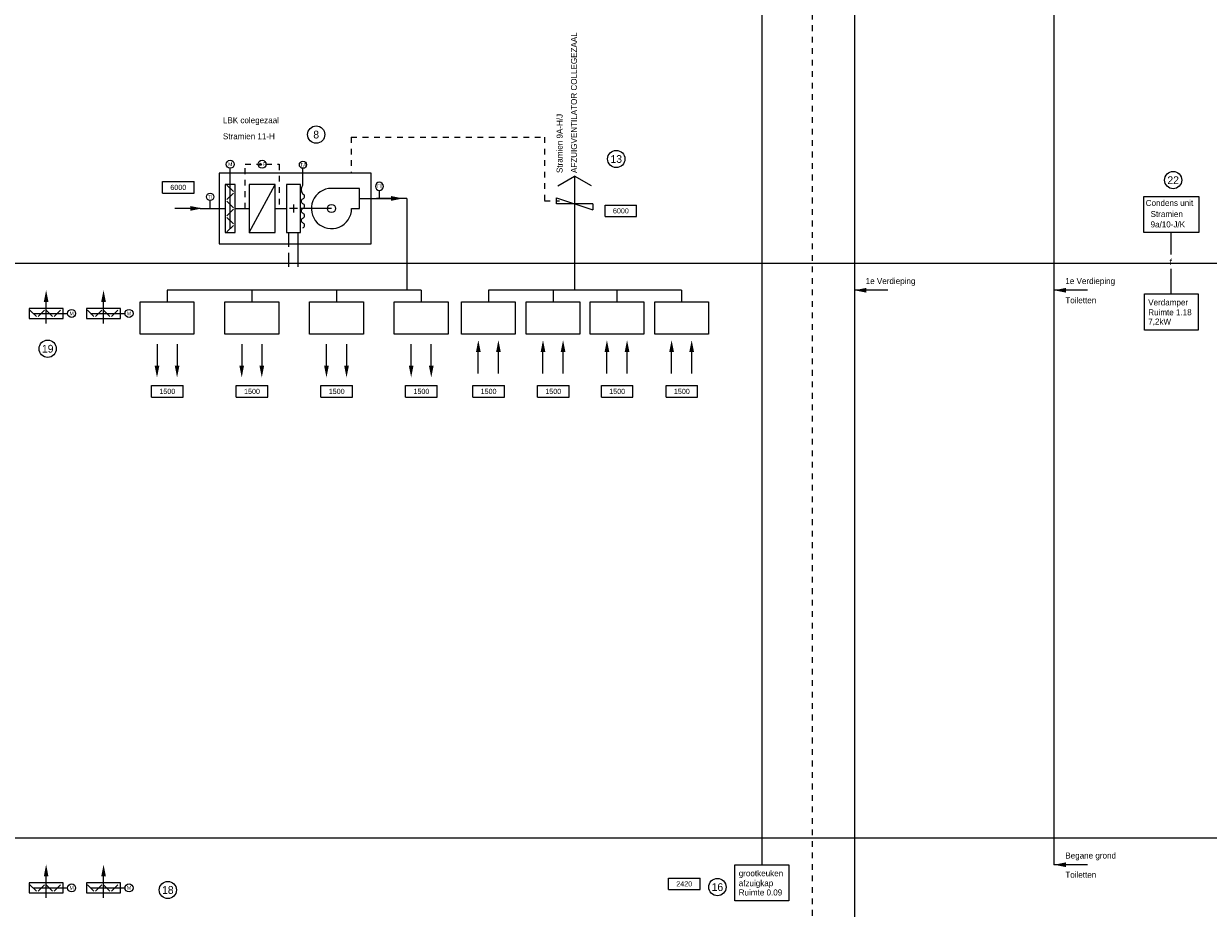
# Model space of a CAD drawing. Extents: x -490 to 1189, y 0 to 841.
# Tile 9 of 28: x 343 to 755, y 302 to 610. Entities that reach past the tile are written whole.
import ezdxf
from ezdxf.enums import TextEntityAlignment as Align

# ---------------------------------------------------------------- set-up
doc = ezdxf.new("R2010")
doc.units = 0
for name, pattern in [('2322107', [2000, 1000, 1000]), ('2322108', [7, 5, -2]), ('2322140', [45, 40, -5]), ('STABI22', [4, 2, -2])]:
    doc.linetypes.add(name, pattern=pattern)
doc.layers.get('0').update_dxf_attribs({"linetype": 'CONTINUOUS'})
for name, color, linetype in [('WL$1----', 3, 'CONTINUOUS'), ('WL5448--', 4, 'CONTINUOUS'), ('WL561---', 4, 'CONTINUOUS'), ('WL561---_AANVOER', 4, 'CONTINUOUS'), ('WL561---_RETOUR', 4, 'CONTINUOUS'), ('WL570---_TOEVOER', 3, 'CONTINUOUS'), ('WM561---', 1, 'CONTINUOUS')]:
    doc.layers.add(name, color=color, linetype=linetype)
doc.styles.add('BURO-018', font='BUROFONT.shx', dxfattribs={"height": 1.8})
doc.styles.add('BURO-025', font='BUROFONT.shx', dxfattribs={"height": 2.5})

# ---------------------------------------------------------------- blocks, each defined once
blk = doc.blocks.new('2322618')
at = {"color": 0, "linetype": 'CONTINUOUS'}
for p in [(-7, 7), (7, 7)]:
    blk.add_line(p, (0, 11.04), dxfattribs=at)
blk = doc.blocks.new('2322615')
at = {"color": 0, "linetype": 'CONTINUOUS'}
for p, q in [((-2.5, -7.5), (2.5, 7.5)), ((0, 7.5), (2.5, 7.5)), ((0, 7.5), (0, -7.5)), ((0, -7.5), (-2.5, -7.5))]:
    blk.add_line(p, q, dxfattribs=at)
at = {"color": 0, "linetype": 'CONTINUOUS', "style": 'BURO-018', "flags": 1}
blk.add_attdef('W_ID', (0, 0), '', height=1.8, dxfattribs=at)
blk = doc.blocks.new('30486013')
at = {"color": 0, "linetype": 'CONTINUOUS'}
blk.add_circle((0, 0), 2, dxfattribs=at)
at = {"color": 0, "linetype": 'CONTINUOUS', "style": 'BURO-018', "flags": 1}
blk.add_attdef('CV_MATCODE', (0, 0), '', height=1.8, dxfattribs=at)
blk = doc.blocks.new('3048601')
at = {"color": 0, "linetype": 'CONTINUOUS'}
blk.add_circle((0, 0), 2, dxfattribs=at)
at = {"color": 0, "linetype": 'CONTINUOUS', "style": 'BURO-018', "flags": 1}
blk.add_attdef('CV_MATCODE', (0, 0), '', height=1.8, dxfattribs=at)
blk = doc.blocks.new('AL-RNR')
at = {"color": 0, "linetype": 'CONTINUOUS'}
for p, q in [((-5.5, 2), (5.5, 2)), ((-5.5, -2), (-5.5, 2)), ((5.5, -2), (5.5, 2)), ((-5.5, -2), (5.5, -2))]:
    blk.add_line(p, q, dxfattribs=at)

msp = doc.modelspace()

# ---------------------------------------------------------------- hatches: boundary and pattern name
at = {"layer": 'WL561---'}
for points in [[(470.75, 549.75), (474.87, 548.92), (470.75, 548.1), (470.75, 548.92)], [(400.79, 546.27), (404.91, 545.45), (400.79, 544.62), (400.79, 545.45)]]:
    msp.add_hatch(color=5, dxfattribs=at).paths.add_polyline_path(points)
at = {"layer": 'WL570---_TOEVOER', "linetype": 'CONTINUOUS'}
for color, points in [(6, [(349.76, 512.88), (350.58, 517), (351.4, 512.88), (350.58, 512.88)]), (6, [(369.76, 512.88), (370.58, 517), (371.4, 512.88), (370.58, 512.88)]), (6, [(636.23, 516.14), (632.11, 516.96), (636.23, 517.78), (636.23, 516.96)]), (6, [(705.77, 516.14), (701.65, 516.96), (705.77, 517.78), (705.77, 516.96)]), (6, [(500.29, 495.46), (501.11, 499.58), (501.93, 495.46), (501.11, 495.46)]), (6, [(507.29, 495.46), (508.11, 499.58), (508.93, 495.46), (508.11, 495.46)]), (6, [(522.8, 495.46), (523.63, 499.58), (524.45, 495.46), (523.63, 495.46)]), (6, [(529.8, 495.46), (530.63, 499.58), (531.45, 495.46), (530.63, 495.46)]), (6, [(545.08, 495.46), (545.91, 499.58), (546.73, 495.46), (545.91, 495.46)]), (6, [(552.08, 495.46), (552.91, 499.58), (553.73, 495.46), (552.91, 495.46)]), (6, [(567.6, 495.46), (568.42, 499.58), (569.25, 495.46), (568.42, 495.46)]), (6, [(574.6, 495.46), (575.42, 499.58), (576.25, 495.46), (575.42, 495.46)]), (5, [(390.02, 490.73), (389.19, 486.6), (388.37, 490.73), (389.19, 490.73)]), (5, [(397.02, 490.73), (396.19, 486.6), (395.37, 490.73), (396.19, 490.73)]), (5, [(419.52, 490.73), (418.7, 486.6), (417.87, 490.73), (418.7, 490.73)]), (5, [(426.52, 490.73), (425.7, 486.6), (424.87, 490.73), (425.7, 490.73)]), (5, [(447.39, 490.73), (448.22, 486.6), (449.04, 490.73), (448.22, 490.73)]), (5, [(456.03, 490.73), (455.2, 486.6), (454.38, 490.73), (455.2, 490.73)]), (5, [(476.9, 490.73), (477.72, 486.6), (478.54, 490.73), (477.72, 490.73)]), (5, [(483.9, 490.73), (484.72, 486.6), (485.54, 490.73), (484.72, 490.73)]), (6, [(705.77, 316.14), (701.65, 316.96), (705.77, 317.78), (705.77, 316.96)]), (6, [(349.76, 312.88), (350.58, 317), (351.4, 312.88), (350.58, 312.88)]), (6, [(369.76, 312.88), (370.58, 317), (371.4, 312.88), (370.58, 312.88)])]:
    msp.add_hatch(color=color, dxfattribs=at).paths.add_polyline_path(points)

# ---------------------------------------------------------------- linework, layer by layer
at = {"layer": 'WL5448--', "color": 1, "linetype": '2322140'}
for p, q in [((742.47, 529.4), (742.47, 537.06)), ((742.47, 515.69), (742.47, 524.43))]:
    msp.add_line(p, q, dxfattribs=at)
at = {"layer": 'WL561---', "color": 6}
for p, q in [((599.85, 800.97), (599.85, 316.96)), ((701.61, 800.97), (701.61, 316.96)), ((632.07, 779.75), (632.07, 282.53)), ((534.65, 556.7), (534.65, 517.03)), ((504.6, 517.03), (504.6, 512.89)), ((571.92, 517.03), (504.6, 517.03)), ((527.12, 517.03), (527.12, 512.89)), ((549.4, 517.03), (549.4, 512.89)), ((571.92, 517.03), (571.92, 512.89))]:
    msp.add_line(p, q, dxfattribs=at)
at = {"layer": 'WL561---', "color": 3}
for p, q in [((414.69, 538.42), (414.69, 559.42)), ((413.57, 553.53), (415.8, 551.3)), ((421.26, 537.02), (430.36, 553.82)), ((413.57, 548.5), (415.8, 550.73)), ((466.66, 548.93), (466.66, 551.73)), ((407.72, 545.42), (407.72, 548.22)), ((413.57, 547.93), (415.8, 545.7)), ((413.57, 542.9), (415.8, 545.13)), ((438.11, 545.42), (435.31, 545.42)), ((436.71, 546.82), (436.71, 544.02)), ((413.57, 542.33), (415.8, 540.1)), ((413.57, 537.3), (415.8, 539.53))]:
    msp.add_line(p, q, dxfattribs=at)
at = {"layer": 'WL561---', "color": 1, "linetype": 'STABI22'}
for p, q in [((427.21, 560.82), (431.76, 560.82)), ((431.76, 560.82), (431.76, 545.42))]:
    msp.add_line(p, q, dxfattribs=at)
at = {"layer": 'WL561---', "color": 8, "linetype": 'CONTINUOUS'}
for p, q in [((-439.09, 526.38), (1169.51, 526.38)), ((-439.09, 326.38), (1155.94, 326.38))]:
    msp.add_line(p, q, dxfattribs=at)
at = {"layer": 'WL561---', "color": 5}
for p, q in [((481.21, 517.03), (392.7, 517.03)), ((392.7, 517.03), (392.7, 512.89)), ((422.21, 517.03), (422.21, 512.89)), ((451.71, 517.03), (451.71, 512.89)), ((481.21, 517.03), (481.21, 512.89))]:
    msp.add_line(p, q, dxfattribs=at)
at = {"layer": 'WL561---', "color": 1}
msp.add_lwpolyline([(425.55, 560.46), (424.76, 560.46), (425.15, 561.15)], close=True, dxfattribs=at)
at = {"layer": 'WL561---', "color": 1, "linetype": 'STABI22'}
msp.add_lwpolyline([(419.86, 545.42), (419.86, 560.82), (424.41, 560.82)], dxfattribs=at)
at = {"layer": 'WL561---', "color": 3}
msp.add_lwpolyline([(440.03, 538.7, 0.666667), (440.03, 540.38, -0.666667), (440.03, 542.06, 0.666667), (440.03, 543.74, -0.666667), (440.03, 545.42, 0.666667), (440.03, 547.1, -0.666667), (440.03, 548.78, 0.666667), (440.03, 550.46, -0.363636), (440.03, 553.54), (440.03, 559.42)], format="xyb", dxfattribs=at)
msp.add_lwpolyline([(416.44, 537.02), (416.44, 553.82), (412.94, 553.82), (412.94, 537.02)], close=True, dxfattribs=at)
msp.add_lwpolyline([(459.77, 552.42), (449.97, 552.42, 2.414214), (456.97, 545.42), (459.77, 545.42)], format="xyb", close=True, dxfattribs=at)
for centre, radius in [((425.81, 560.82), 1.4), ((440.03, 560.67), 1.25), ((407.72, 549.47), 1.25), ((449.97, 545.42), 1.4)]:
    msp.add_circle(centre, radius, dxfattribs=at)
at = {"layer": 'WL561---_AANVOER', "color": 10, "linetype": '2322107'}
msp.add_line((438.23, 537.02), (438.23, 525.12), dxfattribs=at)
at = {"layer": 'WL561---_RETOUR', "linetype": '2322108'}
msp.add_line((435.01, 537.02), (435.01, 525.12), dxfattribs=at)
at = {"layer": 'WL561---_RETOUR', "color": 7}
for points in [[(410.84, 557.67), (410.84, 533.17), (463.75, 533.17), (463.75, 557.67)], [(383.32, 512.89), (402.08, 512.89), (402.08, 501.71), (383.32, 501.71)], [(412.82, 512.89), (431.59, 512.89), (431.59, 501.71), (412.82, 501.71)], [(442.33, 512.89), (461.09, 512.89), (461.09, 501.71), (442.33, 501.71)], [(471.83, 512.89), (490.59, 512.89), (490.59, 501.71), (471.83, 501.71)], [(495.22, 512.89), (513.98, 512.89), (513.98, 501.71), (495.22, 501.71)], [(517.74, 512.89), (536.5, 512.89), (536.5, 501.71), (517.74, 501.71)], [(540.02, 512.89), (558.78, 512.89), (558.78, 501.71), (540.02, 501.71)], [(562.54, 512.89), (581.3, 512.89), (581.3, 501.71), (562.54, 501.71)], [(590.47, 316.96), (609.24, 316.96), (609.24, 304.38), (590.47, 304.38)]]:
    msp.add_lwpolyline(points, close=True, dxfattribs=at)
at = {"layer": 'WL561---_RETOUR', "color": 7, "linetype": 'CONTINUOUS'}
for points in [[(732.88, 549.64), (752.07, 549.64), (752.07, 537.06), (732.88, 537.06)], [(733.09, 515.69), (751.86, 515.69), (751.86, 503.11), (733.09, 503.11)]]:
    msp.add_lwpolyline(points, close=True, dxfattribs=at)
at = {"layer": 'WL570---_TOEVOER', "color": 5, "linetype": 'CONTINUOUS'}
for p, q in [((459.69, 548.93), (471.06, 548.93)), ((476.23, 548.93), (465.67, 548.93)), ((476.23, 548.93), (476.23, 517.03)), ((404.23, 545.42), (395.41, 545.42)), ((404.23, 545.42), (412.84, 545.42)), ((416.44, 545.42), (421.26, 545.42)), ((430.36, 545.42), (434.26, 545.42)), ((449.97, 545.42), (439.16, 545.42)), ((389.2, 498.21), (389.2, 487.98)), ((396.2, 498.21), (396.2, 487.98)), ((418.71, 498.21), (418.71, 487.98)), ((425.71, 498.21), (425.71, 487.98)), ((448.21, 487.98), (448.21, 498.21)), ((455.21, 498.21), (455.21, 487.98)), ((477.71, 487.98), (477.71, 498.21)), ((484.71, 487.98), (484.71, 498.21))]:
    msp.add_line(p, q, dxfattribs=at)
at = {"layer": 'WL570---_TOEVOER', "color": 6, "linetype": 'CONTINUOUS'}
for p, q in [((471.06, 548.93), (471.09, 548.93)), ((416.44, 545.42), (421.26, 545.42)), ((643.72, 516.95), (632.07, 516.95)), ((713.26, 516.95), (701.61, 516.95)), ((350.57, 505.4), (350.57, 515.63)), ((370.57, 505.4), (370.57, 515.63)), ((501.1, 487.98), (501.1, 498.21)), ((508.1, 487.98), (508.1, 498.21)), ((523.62, 487.98), (523.62, 498.21)), ((530.62, 487.98), (530.62, 498.21)), ((545.9, 487.98), (545.9, 498.21)), ((552.9, 487.98), (552.9, 498.21)), ((568.42, 487.98), (568.42, 498.21)), ((575.42, 487.98), (575.42, 498.21)), ((350.57, 305.4), (350.57, 315.63)), ((370.57, 305.4), (370.57, 315.63)), ((713.26, 316.95), (701.61, 316.96))]:
    msp.add_line(p, q, dxfattribs=at)
at = {"layer": 'WL570---_TOEVOER'}
for p, q in [((344.96, 509.99), (347.19, 507.77)), ((346.07, 508.88), (358.05, 508.88)), ((349.99, 509.99), (347.76, 507.77)), ((350.56, 509.99), (352.79, 507.77)), ((355.59, 509.99), (353.36, 507.77)), ((364.96, 509.99), (367.19, 507.77)), ((366.07, 508.88), (378.05, 508.88)), ((369.99, 509.99), (367.76, 507.77)), ((370.56, 509.99), (372.79, 507.77)), ((375.59, 509.99), (373.36, 507.77)), ((344.96, 309.99), (347.19, 307.77)), ((349.99, 309.99), (347.76, 307.77)), ((350.56, 309.99), (352.79, 307.77)), ((355.59, 309.99), (353.36, 307.77)), ((364.96, 309.99), (367.19, 307.77)), ((369.99, 309.99), (367.76, 307.77)), ((370.56, 309.99), (372.79, 307.77)), ((375.59, 309.99), (373.36, 307.77)), ((346.07, 308.88), (358.05, 308.88)), ((366.07, 308.88), (378.05, 308.88))]:
    msp.add_line(p, q, dxfattribs=at)
for points in [[(430.36, 537.02), (430.36, 553.82), (421.26, 553.82), (421.26, 537.02)], [(439.16, 537.02), (439.16, 553.82), (434.26, 553.82), (434.26, 537.02)], [(344.67, 507.13), (356.47, 507.13), (356.47, 510.63), (344.67, 510.63)], [(364.67, 507.13), (376.47, 507.13), (376.47, 510.63), (364.67, 510.63)], [(344.67, 307.13), (356.47, 307.13), (356.47, 310.63), (344.67, 310.63)], [(364.67, 307.13), (376.47, 307.13), (376.47, 310.63), (364.67, 310.63)]]:
    msp.add_lwpolyline(points, close=True, dxfattribs=at)
at = {"layer": 'WM561---', "color": 1, "linetype": 'STABI22'}
for p, q in [((617.46, 299.21), (617.46, 794.17)), ((456.8, 570.23), (524.12, 570.23)), ((456.8, 570.23), (456.8, 557.67)), ((524.12, 570.23), (524.12, 548.1)), ((524.12, 548.1), (529.39, 548.1))]:
    msp.add_line(p, q, dxfattribs=at)

# ---------------------------------------------------------------- block references
at = {"layer": 'WL$1----', "color": 3, "xscale": 0.8400000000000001, "yscale": 0.8400000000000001, "zscale": 0.8400000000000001}
msp.add_blockref('2322618', (534.65, 547.43), dxfattribs=at)
at = {"layer": 'WL$1----', "color": 3, "xscale": 0.8400000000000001, "yscale": 0.8400000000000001, "zscale": 0.8400000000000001, "rotation": 270}
msp.add_blockref('2322615', (534.65, 547.05), dxfattribs=at)
at = {"layer": 'WL561---', "color": 3}
ref = msp.add_blockref('30486013', (414.69, 560.82), dxfattribs=dict(at, xscale=0.7000000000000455, yscale=0.7000000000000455, zscale=0.7))
ref.add_attrib('CV_TEXT1', 'M', dxfattribs={"layer": '0', "color": 1, "height": 1.26, "style": 'BURO-018'}).set_placement((414.69, 560.82), align=Align.MIDDLE)
ref = msp.add_blockref('30486013', (466.66, 553.13), dxfattribs=dict(at, xscale=-0.7000000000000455, yscale=0.7000000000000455, zscale=0.7))
ref.add_attrib('CV_TEXT1', 'TT', dxfattribs={"layer": '0', "color": 1, "height": 1.26, "style": 'BURO-018'}).set_placement((466.66, 553.13), align=Align.MIDDLE)
at = {"layer": 'WL561---_RETOUR', "color": 7, "linetype": 'CONTINUOUS'}
ref = msp.add_blockref('3048601', (444.64, 571.15), dxfattribs=dict(at, xscale=1.5, yscale=1.5, zscale=1.5))
ref.add_attrib('CV_TEXT1', '8', dxfattribs={"layer": '0', "color": 1, "linetype": 'CONTINUOUS', "height": 2.7, "style": 'BURO-018'}).set_placement((444.64, 571.15), align=Align.MIDDLE)
ref = msp.add_blockref('3048601', (549.15, 562.66), dxfattribs=dict(at, xscale=1.5, yscale=1.5, zscale=1.5))
ref.add_attrib('CV_TEXT1', '13', dxfattribs={"layer": '0', "color": 1, "linetype": 'CONTINUOUS', "height": 2.7, "style": 'BURO-018'}).set_placement((549.15, 562.66), align=Align.MIDDLE)
ref = msp.add_blockref('3048601', (743.12, 555.31), dxfattribs=dict(at, xscale=1.5, yscale=1.5, zscale=1.5))
ref.add_attrib('CV_TEXT1', '22', dxfattribs={"layer": '0', "color": 1, "linetype": 'CONTINUOUS', "height": 2.7, "style": 'BURO-018'}).set_placement((743.12, 555.31), align=Align.MIDDLE)
ref = msp.add_blockref('AL-RNR', (396.6, 552.77), dxfattribs=at)
ref.add_attrib('AL_RNR', '6000', dxfattribs={"layer": '0', "color": 0, "linetype": 'CONTINUOUS', "height": 1.8, "style": 'BURO-018'}).set_placement((396.6, 552.77), align=Align.MIDDLE)
ref = msp.add_blockref('AL-RNR', (550.75, 544.62), dxfattribs=at)
ref.add_attrib('AL_RNR', '6000', dxfattribs={"layer": '0', "color": 0, "linetype": 'CONTINUOUS', "height": 1.8, "style": 'BURO-018'}).set_placement((550.75, 544.62), align=Align.MIDDLE)
ref = msp.add_blockref('3048601', (351.13, 496.6), dxfattribs=dict(at, xscale=1.5, yscale=1.5, zscale=1.5))
ref.add_attrib('CV_TEXT1', '19', dxfattribs={"layer": '0', "color": 1, "linetype": 'CONTINUOUS', "height": 2.7, "style": 'BURO-018'}).set_placement((351.13, 496.6), align=Align.MIDDLE)
ref = msp.add_blockref('AL-RNR', (392.78, 481.75), dxfattribs=at)
ref.add_attrib('AL_RNR', '1500', dxfattribs={"layer": '0', "color": 0, "linetype": 'CONTINUOUS', "height": 1.8, "style": 'BURO-018'}).set_placement((392.78, 481.75), align=Align.MIDDLE)
ref = msp.add_blockref('AL-RNR', (422.28, 481.75), dxfattribs=at)
ref.add_attrib('AL_RNR', '1500', dxfattribs={"layer": '0', "color": 0, "linetype": 'CONTINUOUS', "height": 1.8, "style": 'BURO-018'}).set_placement((422.28, 481.75), align=Align.MIDDLE)
ref = msp.add_blockref('AL-RNR', (451.79, 481.75), dxfattribs=at)
ref.add_attrib('AL_RNR', '1500', dxfattribs={"layer": '0', "color": 0, "linetype": 'CONTINUOUS', "height": 1.8, "style": 'BURO-018'}).set_placement((451.79, 481.75), align=Align.MIDDLE)
ref = msp.add_blockref('AL-RNR', (481.29, 481.75), dxfattribs=at)
ref.add_attrib('AL_RNR', '1500', dxfattribs={"layer": '0', "color": 0, "linetype": 'CONTINUOUS', "height": 1.8, "style": 'BURO-018'}).set_placement((481.29, 481.75), align=Align.MIDDLE)
ref = msp.add_blockref('AL-RNR', (504.68, 481.75), dxfattribs=at)
ref.add_attrib('AL_RNR', '1500', dxfattribs={"layer": '0', "color": 0, "linetype": 'CONTINUOUS', "height": 1.8, "style": 'BURO-018'}).set_placement((504.68, 481.75), align=Align.MIDDLE)
ref = msp.add_blockref('AL-RNR', (527.2, 481.75), dxfattribs=at)
ref.add_attrib('AL_RNR', '1500', dxfattribs={"layer": '0', "color": 0, "linetype": 'CONTINUOUS', "height": 1.8, "style": 'BURO-018'}).set_placement((527.2, 481.75), align=Align.MIDDLE)
ref = msp.add_blockref('AL-RNR', (549.48, 481.75), dxfattribs=at)
ref.add_attrib('AL_RNR', '1500', dxfattribs={"layer": '0', "color": 0, "linetype": 'CONTINUOUS', "height": 1.8, "style": 'BURO-018'}).set_placement((549.48, 481.75), align=Align.MIDDLE)
ref = msp.add_blockref('AL-RNR', (572, 481.75), dxfattribs=at)
ref.add_attrib('AL_RNR', '1500', dxfattribs={"layer": '0', "color": 0, "linetype": 'CONTINUOUS', "height": 1.8, "style": 'BURO-018'}).set_placement((572, 481.75), align=Align.MIDDLE)
at = {"layer": 'WL561---_RETOUR', "color": 7}
ref = msp.add_blockref('3048601', (392.97, 308.17), dxfattribs=dict(at, xscale=1.5, yscale=1.5, zscale=1.5))
ref.add_attrib('CV_TEXT1', '18', dxfattribs={"layer": '0', "color": 1, "linetype": 'CONTINUOUS', "height": 2.7, "style": 'BURO-018'}).set_placement((392.97, 308.17), align=Align.MIDDLE)
ref = msp.add_blockref('AL-RNR', (572.83, 310.32), dxfattribs=at)
ref.add_attrib('AL_RNR', '2420', dxfattribs={"layer": '0', "color": 0, "linetype": 'CONTINUOUS', "height": 1.8, "style": 'BURO-018'}).set_placement((572.83, 310.32), align=Align.MIDDLE)
ref = msp.add_blockref('3048601', (584.38, 309.18), dxfattribs=dict(at, xscale=1.5, yscale=1.5, zscale=1.5))
ref.add_attrib('CV_TEXT1', '16', dxfattribs={"layer": '0', "color": 1, "linetype": 'CONTINUOUS', "height": 2.7, "style": 'BURO-018'}).set_placement((584.38, 309.18), align=Align.MIDDLE)
at = {"layer": 'WL570---_TOEVOER'}
ref = msp.add_blockref('30486013', (359.45, 508.88), dxfattribs=dict(at, xscale=0.7000000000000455, yscale=0.7000000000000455, zscale=0.7))
ref.add_attrib('CV_TEXT1', 'M', dxfattribs={"layer": '0', "color": 1, "height": 1.26, "style": 'BURO-018'}).set_placement((359.45, 508.88), align=Align.MIDDLE)
ref = msp.add_blockref('30486013', (379.45, 508.88), dxfattribs=dict(at, xscale=0.7000000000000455, yscale=0.7000000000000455, zscale=0.7))
ref.add_attrib('CV_TEXT1', 'M', dxfattribs={"layer": '0', "color": 1, "height": 1.26, "style": 'BURO-018'}).set_placement((379.45, 508.88), align=Align.MIDDLE)
ref = msp.add_blockref('30486013', (359.45, 308.88), dxfattribs=dict(at, xscale=0.7000000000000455, yscale=0.7000000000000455, zscale=0.7))
ref.add_attrib('CV_TEXT1', 'M', dxfattribs={"layer": '0', "color": 1, "height": 1.26, "style": 'BURO-018'}).set_placement((359.45, 308.88), align=Align.MIDDLE)
ref = msp.add_blockref('30486013', (379.45, 308.88), dxfattribs=dict(at, xscale=0.7000000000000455, yscale=0.7000000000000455, zscale=0.7))
ref.add_attrib('CV_TEXT1', 'M', dxfattribs={"layer": '0', "color": 1, "height": 1.26, "style": 'BURO-018'}).set_placement((379.45, 308.88), align=Align.MIDDLE)

# ---------------------------------------------------------------- texts
at = {"layer": 'WL5448--', "color": 1, "linetype": '2322140', "style": 'BURO-025'}
msp.add_text('f', height=2.1, dxfattribs=at).set_placement((741.91, 525.71))
at = {"layer": 'WL561---', "color": 1, "style": 'BURO-018'}
for s, p in [('P', (426.03, 560.19)), ('TA', (439.07, 560.04)), ('TI', (406.97, 548.84))]:
    msp.add_text(s, height=1.26, dxfattribs=at).set_placement(p)
at = {"layer": 'WL561---_RETOUR', "color": 7, "linetype": 'CONTINUOUS', "style": 'BURO-025'}
for s, p in [('AFZUIGVENTILATOR COLLEGEZAAL', (535.46, 557.77)), ('Stramien 9A-H/J', (530.46, 557.77))]:
    msp.add_text(s, height=2.1, rotation=90, dxfattribs=at).set_placement(p)
for s, p in [('LBK colegezaal', (412.15, 575.11)), ('Stramien 11-H', (412.15, 569.52)), ('Condens unit', (733.56, 546.3)), ('Stramien', (735.25, 542.44)), ('9a/10-J/K', (735.25, 538.83)), ('1e Verdieping', (636.02, 519.12)), ('1e Verdieping', (705.56, 519.12)), ('Toiletten', (705.56, 512.43)), ('Verdamper', (734.43, 511.68)), ('Ruimte 1.18', (734.43, 508.23)), ('7,2kW', (734.43, 505))]:
    msp.add_text(s, height=2.1, dxfattribs=at).set_placement(p)
at = {"layer": 'WL561---_RETOUR', "color": 7, "style": 'BURO-025'}
for s, p in [('Begane grond', (705.56, 319.12)), ('grootkeuken', (591.81, 312.94)), ('Toiletten', (705.56, 312.43)), ('afzuigkap', (591.81, 309.5)), ('Ruimte 0.09', (591.81, 306.26))]:
    msp.add_text(s, height=2.1, dxfattribs=at).set_placement(p)

doc.saveas('drawing.dxf')
